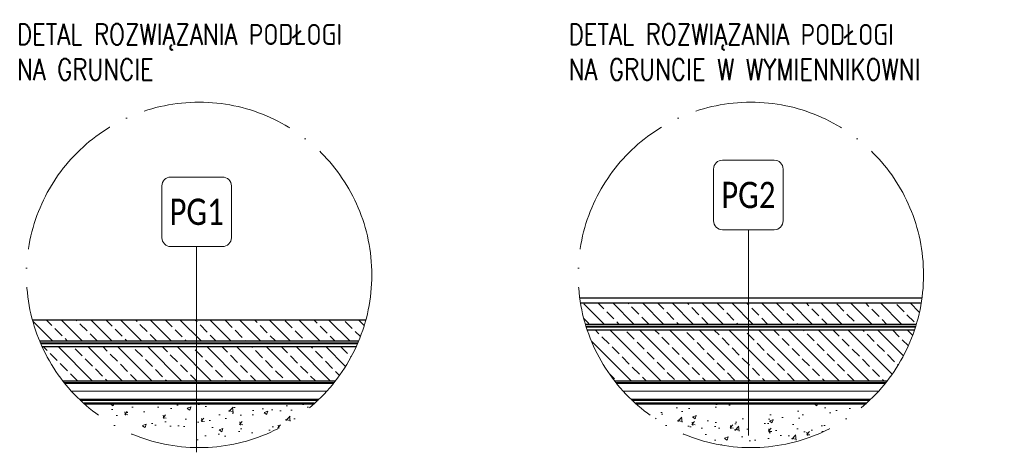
# Model space of a CAD drawing. Header units: millimetres. Extents: x 284606 to 569416, y -192995 to -95103.
# Tile 95 of 178: x 305646 to 306115, y -108664 to -108458. Entities that reach past the tile are written whole.
import ezdxf
from ezdxf.enums import TextEntityAlignment as Align

# ---------------------------------------------------------------- set-up
doc = ezdxf.new("R2010")
doc.units = ezdxf.units.MM
doc.linetypes.add('ACAD_ISO04W100', pattern=[30, 24, -3, 0, -3])
doc.linetypes.add('DASHED', pattern=[0.75, 0.5, -0.25])
for name, color, linetype, lineweight in [('!STR_Detale 0.09', 8, 'Continuous', 9), ('!STR_Konstrukcja 0.30', 64, 'Continuous', 30), ('!STR_Ocieplenie 0.05', 1, 'Continuous', 5), ('!STR_Opisy 0.09', 8, 'Continuous', 9), ('!STR_Wymiarowanie', 254, 'Continuous', 9), ('EKO Konstr. 0.09', 253, 'Continuous', 9), ('EKO Opisy 0.09', 8, 'Continuous', 9)]:
    doc.layers.add(name, color=color, linetype=linetype, lineweight=lineweight)
doc.layers.add('!STR_Kreskowanie ścian', color=7, linetype='Continuous', lineweight=5, true_color=0xa6a6a6)
doc.styles.add('EKO 1-10', font='romans.shx', dxfattribs={"width": 0.8, "height": 15})
doc.styles.add('EKO CM 1-50', font='calibri.ttf', dxfattribs={"width": 0.8, "height": 12.5})
doc.linetypes.add('BATTING', pattern='A,0.00254,-2.54,[134,ltypeshp.shx,S=2.54,R=0,X=-2.54,Y=0],-5.08,[134,ltypeshp.shx,S=2.54,R=180,X=2.54,Y=0],-2.54', length=10.16254)
pattern_1 = [(50, (622.078, 2031.434), (18.2184669, -1.59390855), [1.905, -20.955]), (355, (622.078, 2031.434), (-3.5243421, 19.1056845), [1.524, -16.7640584]), (100.451445, (623.596, 2031.301), (14.6941247, 17.5117752), [1.6190009, -17.8090245]), (46.1842, (622.078, 2036.514), (27.1079041, -4.2042328), [2.8575, -31.4325]), (96.635558, (624.337, 2036.164), (23.7404134, 24.7426125), [2.4285023, -26.7135608]), (351.184151, (622.078, 2036.514), (23.7404134, 24.7426125), [2.2859967, -25.1459732]), (21, (624.618, 2035.244), (15.1614391, -10.2265198), [1.905, -20.955]), (326, (624.618, 2035.244), (6.1802028, 18.4187966), [1.524, -16.764]), (71.451445, (625.881, 2034.392), (21.3416419, 8.1922769), [1.6190009, -17.8089938]), (37.5, (622.078, 2031.434), (0.30886033, 8.45550389), [0, -16.5608, 0, -17.018, 0, -16.8275]), (7.5, (622.078, 2031.434), (6.68196625, 10.01805748), [0, -9.7028, 0, -16.1798, 0, -6.4135]), (327.5, (616.414, 2031.434), (13.55905952, -0.5728744), [0, -6.35, 0, -19.812, 0, -26.289]), (317.5, (613.874, 2031.434), (14.81291814, 2.5426491), [0, -8.255, 0, -13.1572, 0, -18.669])]

# ---------------------------------------------------------------- blocks, each defined once
blk = doc.blocks.new('*U907')
at = {"layer": '!STR_Opisy 0.09'}
blk.add_lwpolyline([(-51.36, -16.54), (-26.68, -16.54, 0.414214), (-22.48, -12.34), (-22.48, 12.34, 0.414214), (-26.68, 16.54), (-51.36, 16.54, 0.414214), (-55.56, 12.34), (-55.56, -12.34, 0.414214)], format="xyb", close=True, dxfattribs=at)
blk.add_lwpolyline([(-22.48, 0), (75.33, 0)], dxfattribs=at)
at = {"layer": '!STR_Opisy 0.09', "style": 'EKO CM 1-50', "width": 0.8}
blk.add_attdef('NR', text='', height=12.5, rotation=270, dxfattribs=at).set_placement((-39.02, 0), align=Align.MIDDLE_CENTER)

msp = doc.modelspace()

# ---------------------------------------------------------------- hatches: boundary and pattern name
at = {"layer": '!STR_Kreskowanie ścian', "ltscale": 1.5}
h = msp.add_hatch(dxfattribs=at)
h.set_pattern_fill('AR-CONC', color=256, scale=0.1)
h.set_pattern_definition(pattern_1)
edge = h.paths.add_edge_path()
edge.add_line((305786.56, -108640.37), (305676.88, -108640.37))
edge.add_line((305676.88, -108640.37), (305730.53, -108661.36))
edge.add_arc((305731.72, -108579.25), 82.12, 269.1679, 311.8987)
h = msp.add_hatch(dxfattribs=at)
h.set_pattern_fill('AR-CONC', color=256, scale=0.1)
h.set_pattern_definition(pattern_1)
h.paths.add_polyline_path([(305939.3, -108640.37, 0.38285), (306048.98, -108640.37)])
at = {"layer": 'EKO Opisy 0.09', "ltscale": 4}
h = msp.add_hatch(dxfattribs=at)
h.set_pattern_fill('JIS_STN_2.5', color=256, scale=4, angle=-90, style=0)
h.set_pattern_definition([(315, (884.492, 2039.434), (7.0710678, 7.0710678), []), (315, (884.492, 2032.374), (7.0710678, 7.0710678), [4.8, -2])])
edge = h.paths.add_edge_path()
edge.add_line((305992.94, -108592.58), (305914.83, -108592.58))
edge.add_arc((305929.01, -108596.79), 14.79, 163.4309, 203.089)
edge.add_line((305915.4, -108602.6), (305992.94, -108602.6))
edge.add_line((305992.94, -108602.6), (305992.94, -108592.58))
edge = h.paths.add_edge_path()
edge.add_line((306073.44, -108592.58), (305992.94, -108592.58))
edge.add_line((305992.94, -108592.58), (305992.94, -108602.6))
edge.add_line((305992.94, -108602.6), (306072.87, -108602.6))
edge.add_arc((306061.6, -108596.93), 12.61, 333.3004, 380.1796)
edge = h.paths.add_edge_path()
edge.add_line((306072, -108605.35), (305992.94, -108605.35))
edge.add_line((305992.94, -108605.35), (305992.94, -108629.6))
edge.add_line((305992.94, -108629.6), (306059.01, -108629.6))
edge.add_arc((305994.14, -108579.25), 82.12, 322.1836, 341.4683)
edge = h.paths.add_edge_path()
edge.add_line((305992.94, -108605.35), (305916.27, -108605.35))
edge.add_arc((305994.14, -108579.25), 82.12, 198.5317, 217.8164)
edge.add_line((305929.26, -108629.6), (305992.94, -108629.6))
edge.add_line((305992.94, -108629.6), (305992.94, -108605.35))
h = msp.add_hatch(dxfattribs=at)
h.set_pattern_fill('JIS_STN_2.5', color=256, scale=4, angle=-90, style=0)
h.set_pattern_definition([(315, (622.078, 2031.434), (7.0710678, 7.0710678), []), (315, (622.078, 2024.374), (7.0710678, 7.0710678), [4.8, -2])])
h.paths.add_polyline_path([(305730.53, -108600.58), (305652.42, -108600.58, 0.032242), (305655.82, -108610.6), (305730.53, -108610.6)])
h.paths.add_polyline_path([(305811.03, -108600.58), (305730.53, -108600.58), (305730.53, -108610.6), (305807.63, -108610.6, 0.032242)])
h.paths.add_polyline_path([(305806.43, -108613.35), (305730.53, -108613.35), (305730.53, -108629.6), (305796.6, -108629.6, 0.058017)])
h.paths.add_polyline_path([(305730.53, -108613.35), (305657.02, -108613.35, 0.058017), (305666.85, -108629.6), (305730.53, -108629.6)])

# ---------------------------------------------------------------- linework, layer by layer
at = {"layer": '!STR_Detale 0.09', "linetype": 'ACAD_ISO04W100', "lineweight": 18, "ltscale": 3}
for centre in [(305731.72, -108579.25), (305994.14, -108579.25)]:
    msp.add_circle(centre, 82.12, dxfattribs=at)
at = {"layer": '!STR_Konstrukcja 0.30', "ltscale": 1.5}
for p, q in [((305666.85, -108629.6), (305796.6, -108629.6)), ((305929.26, -108629.6), (306059.01, -108629.6))]:
    msp.add_line(p, q, dxfattribs=at)
for points in [[(305912.74, -108590.13), (306075.53, -108590.13)], [(305913.1, -108592.58), (306075.17, -108592.58)], [(305652.42, -108600.58), (305811.03, -108600.58)], [(305915.4, -108602.6), (306072.87, -108602.6)], [(305916.27, -108605.35), (306072, -108605.35)], [(305655.82, -108610.6), (305807.63, -108610.6)], [(305657.02, -108613.35), (305806.43, -108613.35)]]:
    msp.add_lwpolyline(points, dxfattribs=at)
at = {"layer": '!STR_Ocieplenie 0.05', "linetype": 'BATTING', "ltscale": 0.3}
for p, q in [((305671.05, -108634.59), (305792.4, -108634.59)), ((305933.46, -108634.59), (306054.81, -108634.59))]:
    msp.add_line(p, q, dxfattribs=at)
at = {"layer": '!STR_Wymiarowanie', "linetype": 'DASHED', "ltscale": 15, "const_width": 1}
for points in [[(305915.77, -108603.81), (306072.5, -108603.81)], [(305656.33, -108611.81), (305807.12, -108611.81)], [(305667.65, -108630.62), (305795.8, -108630.62)], [(305930.06, -108630.62), (306058.21, -108630.62)], [(305675.03, -108638.66), (305788.42, -108638.66)], [(305676.88, -108640.37), (305786.56, -108640.37)], [(305937.44, -108638.66), (306050.83, -108638.66)], [(305939.3, -108640.37), (306048.98, -108640.37)]]:
    msp.add_lwpolyline(points, dxfattribs=at)

# ---------------------------------------------------------------- block references
at = {"layer": 'EKO Konstr. 0.09'}
ref = msp.add_blockref('*U907', (305992.94, -108580.25), dxfattribs=dict(at, xscale=-1, rotation=90.00001499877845))
ref.add_attrib('NR', 'PG2', dxfattribs={"layer": '!STR_Opisy 0.09', "height": 12.5, "style": 'EKO CM 1-50', "width": 0.8}).set_placement((305992.94, -108541.23), align=Align.MIDDLE_CENTER)
ref = msp.add_blockref('*U907', (305730.53, -108588.25), dxfattribs=dict(at, xscale=-1, rotation=90.00001499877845))
ref.add_attrib('NR', 'PG1', dxfattribs={"layer": '!STR_Opisy 0.09', "height": 12.5, "style": 'EKO CM 1-50', "width": 0.8}).set_placement((305730.53, -108549.23), align=Align.MIDDLE_CENTER)

# ---------------------------------------------------------------- texts
at = {"layer": '!STR_Opisy 0.09', "char_height": 10, "attachment_point": 1, "style": 'EKO 1-10'}
for s, insert in [('\\pi-30,l30,t30;DETAL ROZWIĄZANIA PODŁOGI \\PNA GRUNCIE ', (305644.99, -108459.9)), ('\\pi-30,l30,t30;DETAL ROZWIĄZANIA PODŁOGI \\PNA GRUNCIE W WYMIENNIKOWNI', (305907.41, -108459.9))]:
    msp.add_mtext_dynamic_manual_height_columns(s, width=769.3585, gutter_width=125, heights=[0], dxfattribs=dict(at, insert=insert))

doc.saveas('drawing.dxf')
